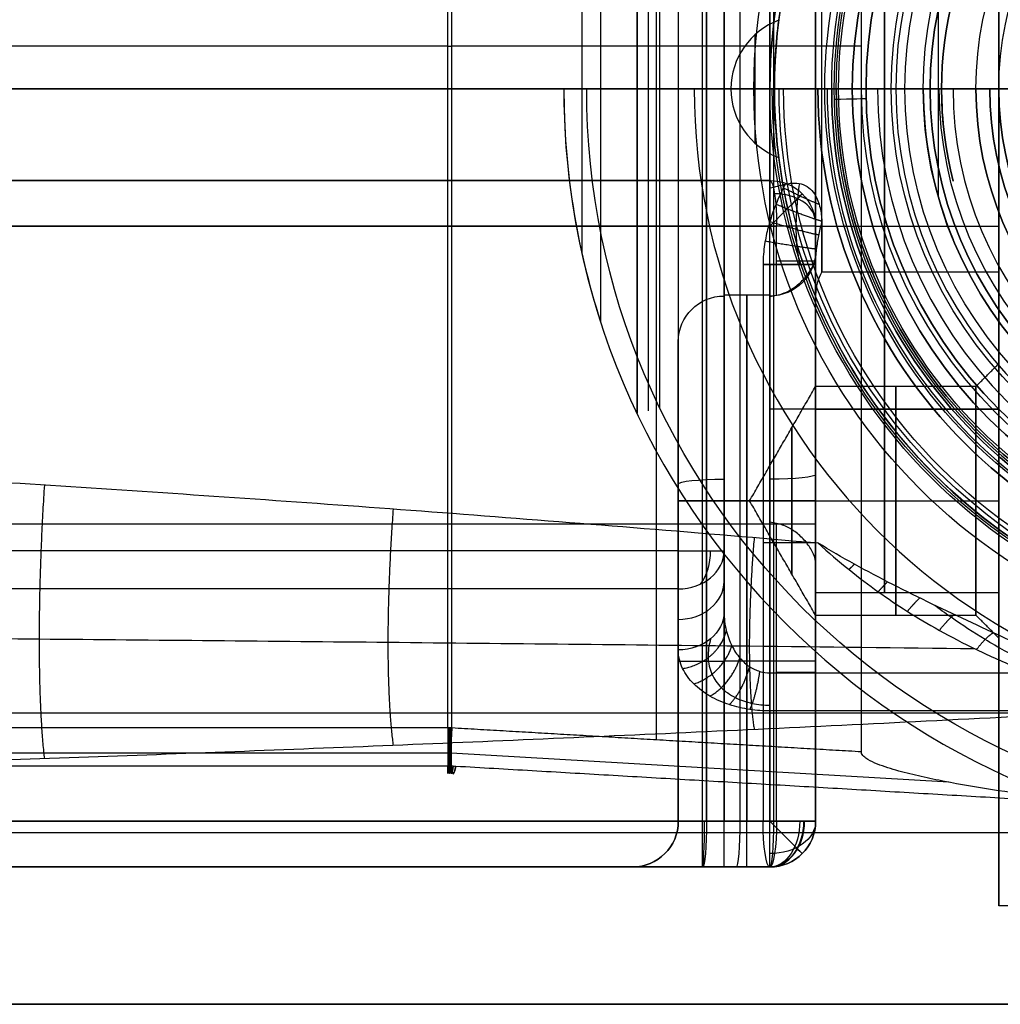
# Model space of a CAD drawing. Header units: centimetres. Extents: x -32 to 15, y -4 to 160.
# Tile 40 of 64: x 4.66 to 6.8, y -2 to 0.15. Entities that reach past the tile are written whole.
import ezdxf

# ---------------------------------------------------------------- set-up
doc = ezdxf.new("R2010")
doc.units = ezdxf.units.CM
doc.layers.add('Default', color=7, linetype='Continuous', true_color=0x000000)

# ---------------------------------------------------------------- blocks, each defined once
blk = doc.blocks.new('4255CRO')
at = {"layer": 'Default'}
for p, q in [((68, 17.85), (68, -17.85)), ((60.528, -14.224, -20.305), (60.528, 16.09, -20.305)), ((61.617, -16, -16.696), (61.617, 16, -16.696)), ((62.352, -16, -16.632), (62.352, 16, -16.632)), ((62, -10.758, -26.5), (62, 10.758, -26.5)), ((63, 1.562, -1.068), (63, -1.562, -1.068)), ((55.968, 0.934, -20.7), (-37.017, 0.934, -20.7)), ((65, 0.933, -19.914), (56.055, 0.933, -20.696)), ((-100, 0, 20), (100, 0, 20)), ((-64.4, 0, -32), (64.4, 0, -32)), ((-36, 0, -28.5), (61, 0, -28.5)), ((-33.5, 0, -16.7), (61.53, 0, -16.7)), ((63, 0, -1.385), (1.585, 0, -10.582)), ((61.617, 0, -16.696), (63.087, 0, -16.568)), ((63, 0, -24.5), (65.95, 0, -24.5)), ((63, 0, -0.75), (63, 0, -1.385)), ((64, 0, -15.571), (64, 0, -9.25)), ((90.5, 0, -19.914), (65, 0, -19.914)), ((68, 0, 17.85), (68, 0, -0.75)), ((68, 0, -8.75), (68, 0, -17.85)), ((68, 0, -17.85), (98, 0, -17.85)), ((68, 0, 17.85), (98, 0, 17.85)), ((62, 0, -27.5), (62, 0, -25.5)), ((64, -3.595, -8.984), (64, -1.524, -8.984)), ((-6.5, -2, 4.565), (63, -2, 4.565)), ((1.111, -3, -7.417), (63.148, -3, 1.872)), ((64, -3.146, 3.931), (64, -3, 3.931)), ((64, -16, 9.431), (64, -3, 9.431)), ((64, -3, 5), (68, -3, 5)), ((64, -3.31, 2.861), (64, -3.31, 3.456)), ((63, -3.836, -1.397), (63, -16, -1.397)), ((64.134, -4, -4.75), (68, -4, -4.75)), ((62, -4.5, -10), (63, -4.5, -10)), ((63, -5.205, 1.425), (63, -8.795, 1.425)), ((61, -5.5, -10), (61, -16, -10)), ((63, -7, 1.85), (63, -7, 1)), ((62.5, -9, -5.5), (62.5, -16, -5.5)), ((62.5, -16, -14.5), (62.5, -9, -14.5)), ((62.557, -9, -10), (64, -9, -12.5)), ((62.557, -9, -10), (64, -9, -7.5)), ((64, -9, -7.5), (67.5, -9, -7.5)), ((64, -9, -12.5), (67.5, -9, -12.5)), ((67.5, -9, -12.5), (68, -9, -13)), ((67.5, -9, -7.5), (68, -9, -7)), ((-6.5, -9.5, 17), (63, -9.5, 17)), ((1.111, -9.5, -7.417), (63.148, -9.5, 1.872)), ((64, -9.5, 8.122), (64, -9.5, 16)), ((61, -10.75, -13.5), (61, -10.75, -6.5)), ((64, -11, 5), (68, -11, 5)), ((63, -12.5, -5.5), (62, -12.5, -5.5)), ((63, -12.5, -14.5), (62, -12.5, -14.5)), ((90.5, -13.637, -23.984), (-36, -13.637, -23.984)), ((55.968, -14.513, -20.868), (-37, -14.513, -20.868)), ((66.911, -15.149, -19.914), (56.038, -14.515, -20.865)), ((62.852, -16, -1.408), (1.585, -16, -10.582)), ((87.868, -16.25, -26.375), (-87.868, -16.25, -26.375)), ((10.278, -17, 5.59), (63, -17, 5.59)), ((9.242, -20, -0.375), (100, -20, -0.375))]:
    blk.add_line(p, q, dxfattribs=at)
at = {"layer": 'Default', "extrusion": (1, 0, 0)}
for centre, radius, start, end in [((0, 0, 68), 17.85, 180, 0), ((0, 0, 68), 17.85, 0, 180), ((0, -4.75, 64), 4.5, 270.0851, 31.5326), ((0, -4.75, 65.5), 4, 270, 90), ((0, -4.75, 63), 4, 57.2612, 90), ((0, -4.75, 64), 4.5, 148.4674, 270.0851), ((0.001, -4.75, 64.134), 4, 136.862, 270.0091), ((0, -4.75, 65.5), 4, 90, 270), ((0, -4.75, 63), 4, 90, 122.7388), ((-3, 16, 63), 1, 0, 90), ((-7, 5, 64), 4, 327.6799, 0), ((-7, 5, 64), 4, 0, 90), ((-7, 5, 65.5), 4, 270, 90), ((-9, -10, 64), 5.5, 270, 90), ((-9, -10, 62), 4.5, 270, 90), ((-9, -10, 62.5), 4.5, 270, 90), ((-7, 5, 63), 4, 270, 308.0535), ((-9, -10, 61), 3.5, 270, 90), ((-9, -10, 64), 2.5, 0, 180), ((-9, -10, 64), 2.5, 180, 0), ((-9, -10, 65.75), 2.5, 0, 180), ((-9, -10, 65.75), 2.5, 180, 0), ((-9, -10, 67.5), 2.5, 180, 0), ((-9, -10, 67.5), 2.5, 0, 180), ((-7, 5, 63), 4, 231.9465, 270), ((-7, 5, 64), 4, 90, 212.3201), ((-7, 5, 65.5), 4, 90, 270), ((-9, -10, 63.481), 1.601, 180, 0), ((-9, -10, 63.481), 1.601, 0, 180), ((-9, -10, 64), 5.5, 270, 270.0001), ((-10.092, -27.5, 61), 1, 213.6901, 270), ((-12.758, -23.5, 63), 1, 213.6901, 270), ((-13.958, -21.7, 55.968), 1, 90, 213.6901), ((-16, -15.7, 61.53), 1, 180, 270), ((-16, -4.5, 62), 1, 180, 270), ((-16, -4.5, 62.5), 1, 180, 270), ((-16, -4.5, 63), 1, 180, 270)]:
    blk.add_arc(centre, radius, start, end, dxfattribs=at)
at = {"layer": 'Default'}
for centre, radius, start, end in [((75, 0, -32), 10.6, 0, 180), ((75, 0, -31.3), 9.9, 0, 180), ((75, 0, -32), 10.6, 180, 0), ((75, 0, -31.3), 9.9, 180, 0), ((60, -16, -13.5), 1, 270, 0), ((60, -16, -10), 1, 270, 0), ((63, -16, -2.397), 1, 270, 0), ((63, -16, -4.5), 1, 270, 0), ((63, -16, -15.5), 1, 270, 0), ((63, -16, -15.571), 1, 270, 0), ((63, -16, 16), 1, 270, 0), ((63, -16, -3.448), 1, 270, 0), ((63, -16, -15.536), 1, 270, 0), ((63, -16, 9.431), 1, 270, 0)]:
    blk.add_arc(centre, radius, start, end, dxfattribs=at)
at = {"layer": 'Default', "extrusion": (0, 0, -1)}
for centre, radius, start, end in [((-75, 0, 30), 9.9, 0, 180), ((-75, 0, 30.65), 9.9, 0, 180), ((-75, 0, 29.15), 9.05, 0, 180), ((-75, 0, 24.5), 9.05, 0, 180), ((-75, 0, 26.825), 9.05, 0, 180), ((-75, 0, 30), 9.9, 180, 0), ((-75, 0, 30.65), 9.9, 180, 0), ((-75, 0, 29.15), 9.05, 180, 0), ((-75, 0, 24.5), 9.05, 180, 0), ((-75, 0, 26.825), 9.05, 180, 0), ((-63, -3, -2.861), 1, 90, 180), ((-63, -3, -16), 1, 90, 180), ((-63, -3, -9.431), 1, 90, 180), ((-60, -16, 6.5), 1, 180, 270), ((-63, -16, -2.861), 1, 180, 270)]:
    blk.add_arc(centre, radius, start, end, dxfattribs=at)
at = {"layer": 'Default', "extrusion": (-1, 0, 0)}
for centre, radius, start, end in [((0, -4.75, -64), 4.5, 148.4674, 269.9149), ((0, -4.75, -68), 4, 90, 270), ((0, -4.75, -64), 4.5, 269.9149, 31.5326), ((0, -4.75, -68), 4, 270, 90), ((7, 5, -68), 4, 90, 270), ((9, -10, -63), 4.5, 90, 270), ((9, -10, -68), 3, 180, 0), ((9, -10, -68), 3, 0, 180), ((7, 5, -68), 4, 270, 90), ((16, -15.5, -62), 1, 0, 90), ((16, -15.5, -62.5), 1, 0, 90), ((16, -15.5, -63), 1, 0, 90), ((16, 16, -63), 1, 0, 90)]:
    blk.add_arc(centre, radius, start, end, dxfattribs=at)
at = {"layer": 'Default', "extrusion": (1, 7.60679e-16, -2.73402e-08)}
blk.add_arc((0.001, -4.75, 64.134), 4, 270.0091, 43.1562, dxfattribs=at)
at = {"layer": 'Default', "extrusion": (0, -1, 0)}
for centre, start, end in [((55.968, -19.7, -0.933), 270, 275), ((61, -27.5), 270, 0), ((63, -25.5), 90, 180), ((63, 16, 3), 0, 90), ((63, 2.861, 3.753), 278.5164, 348.6299), ((62, -13.5, 9), 180, 270), ((62, -6.5, 9), 90, 180), ((63, -15.5, 9), 0, 90), ((63, -4.5, 9), 270, 360), ((61, -27.5, 10.092), 270, 0), ((63, -2.397, 9.918), 0, 98.5164), ((62, -13.5, 12.5), 180, 270), ((63, -15.5, 12.5), 0, 90), ((63, -2.397, 16), 0, 98.5164), ((63, 16, 16), 0, 90), ((63, -4.5, 16), 270, 0), ((63, -15.5, 16), 0, 90), ((63, -15.571, 16), 275, 0)]:
    blk.add_arc(centre, 1, start, end, dxfattribs=at)
at = {"layer": 'Default', "extrusion": (0, 1, 0)}
for centre, radius, start, end in [((-61.53, -15.7), 1, 265, 270), ((-63, -15.571), 1, 180, 265), ((-64.4, -31.3, 0), 0.7, 180, 270), ((-63, 2.861, -3), 1, 180, 261.4836), ((-63, 16, -9.5), 1, 90, 180), ((-62, -6.5, -12.5), 1, 0, 90), ((-63, -4.5, -12.5), 1, 180, 270), ((-63, 2.861, -12.747), 1, 180, 261.4836), ((-62, -6.5, -16), 1, 0, 90), ((-62, -13.5, -16), 1, 270, 0), ((-61.53, -15.7, -16), 1, 265, 270), ((-63, -15.571, -16), 1, 180, 265), ((-63, 2.861, -16), 1, 180, 261.4836), ((-62, -6.5, -17), 2, 0, 90), ((-62, -13.5, -17), 2, 270, 0)]:
    blk.add_arc(centre, radius, start, end, dxfattribs=at)
at = {"layer": 'Default', "extrusion": (-0.002335, -0.999945, -0.0102)}
blk.add_arc((65, -9.251, -0.062), 1, 149.9993, 179.9993, dxfattribs=at)
at = {"layer": 'Default', "extrusion": (0.021142, -0.999776, 0)}
blk.add_arc((64.383, -31.3, 1.586), 0.7, 270, 0, dxfattribs=at)
at = {"layer": 'Default', "extrusion": (-0.988973, -3.67428e-12, -0.148093)}
blk.add_arc((3, -6.5, -62.729), 1, 180, 270, dxfattribs=at)
at = {"layer": 'Default', "extrusion": (0.988973, -5.27411e-13, 0.148093)}
blk.add_arc((-3, -6.5, 62.729), 1, 349.0394, 0, dxfattribs=at)
at = {"layer": 'Default', "extrusion": (-0.707107, 0.707107, 0)}
blk.add_arc((-42.426, 16, -46.669), 1, 90, 180, dxfattribs=at)
at = {"layer": 'Default', "extrusion": (-0.104718, 0.707107, 0.69931)}
blk.add_arc((-61.881, 10.575, -6.718), 1, 180.0003, 258.0431, dxfattribs=at)
at = {"layer": 'Default', "extrusion": (0, 0.104978, -0.994475)}
for centre, start, end in [((-63, -4.5, 9), 180, 270), ((-62, -6.5, 9), 0, 90)]:
    blk.add_arc(centre, 1, start, end, dxfattribs=at)
at = {"layer": 'Default', "extrusion": (1.04228e-08, 1, -6.96041e-08)}
blk.add_arc((-63, -2.397, -3.836), 1, 81.4836, 180, dxfattribs=at)
at = {"layer": 'Default', "extrusion": (0, -0.001486, 0.999999)}
blk.add_arc((65, -4.507, -4.75), 1, 150, 180, dxfattribs=at)
at = {"layer": 'Default', "extrusion": (0, -0.994475, -0.104978)}
for centre, start, end in [((62, -12.5, 10), 180, 270), ((63, -14.5, 10), 0, 90)]:
    blk.add_arc(centre, 1, start, end, dxfattribs=at)
at = {"layer": 'Default', "extrusion": (-2.77472e-12, -0.5547, 0.83205)}
blk.add_arc((61, -23.651, -17.284), 1, 270, 0, dxfattribs=at)
at = {"layer": 'Default', "extrusion": (0.707107, 0, 0.707107)}
blk.add_arc((-10.092, -62.579, 23.688), 1, 223.2598, 270, dxfattribs=at)
at = {"layer": 'Default', "extrusion": (0, -0.5547, 0.83205)}
blk.add_arc((61, -23.651, -16.082), 1, 270, 0, dxfattribs=at)
at = {"layer": 'Default', "extrusion": (2.77572e-12, 0.5547, -0.83205)}
blk.add_arc((-61, -23.651, 14.88), 1, 180, 270, dxfattribs=at)
at = {"layer": 'Default', "extrusion": (0.994517, -0.058006, 0.087009)}
blk.add_arc((-10.671, -26.557, 54.757), 1, 90.2908, 213.8356, dxfattribs=at)
at = {"layer": 'Default', "extrusion": (-0.996195, 2.47856e-12, -0.087156)}
blk.add_arc((16, -21.003, -59.928), 1, 270, 360, dxfattribs=at)
at = {"layer": 'Default', "extrusion": (0.999048, 0, 0.043619)}
blk.add_arc((-16, -18.369, 60.787), 1, 180, 270, dxfattribs=at)
at = {"layer": 'Default', "extrusion": (0.996195, 0, 0.087156)}
blk.add_arc((-16, -21.003, 60.665), 1, 180, 270, dxfattribs=at)
at = {"layer": 'Default', "extrusion": (-0.988973, -3.6785e-12, -0.148093)}
blk.add_arc((16, -11.7, -61.95), 1, 0, 90, dxfattribs=at)
at = {"layer": 'Default', "extrusion": (-0.988973, 3.6694e-12, -0.148093)}
blk.add_arc((16, -6.5, -62.729), 1, 270, 360, dxfattribs=at)
at = {"layer": 'Default', "extrusion": (0.996195, -2.47856e-12, 0.087156)}
blk.add_arc((-16, -21.003, 61.403), 1, 180, 270, dxfattribs=at)
at = {"layer": 'Default', "extrusion": (0.757659, 0, -0.652651)}
blk.add_arc((-16, 39.301, 49.297), 1, 90, 180, dxfattribs=at)
at = {"layer": 'Default', "extrusion": (0, 0.707107, -0.707107)}
blk.add_arc((-63, -14.496, -8.132), 1, 180, 270, dxfattribs=at)
at = {"layer": 'Default', "extrusion": (-0.707107, -0.707107, 0)}
blk.add_arc((55.861, -15.5, -33.234), 1, 0, 90, dxfattribs=at)
at = {"layer": 'Default', "extrusion": (-0.67559, 0, -0.737277)}
blk.add_arc((16, -56.968, -31.082), 1, 270, 360, dxfattribs=at)
at = {"layer": 'Default', "extrusion": (0.652651, 0, 0.757659)}
blk.add_arc((-16, -45.865, 43.285), 1, 180, 270, dxfattribs=at)
at = {"layer": 'Default', "extrusion": (0.707107, 0.707107, 0)}
blk.add_arc((-55.861, 16, 33.234), 1, 90, 180, dxfattribs=at)
at = {"layer": 'Default'}
for points, degree in [([(65, -14.485, -19.914), (65, 0.933, -19.914), (65, 16.351, -19.914)], 2), ([(61.53, -16, -16.7), (61.53, 0, -16.7), (61.53, 16, -16.7)], 2), ([(61.617, 16, -16.696), (61.617, 0, -16.696), (61.617, -16, -16.696)], 2), ([(63.087, -16, -16.568), (63.087, 0, -16.568), (63.087, 16, -16.568)], 2), ([(64, 16, -15.571), (64, 0, -15.571), (64, -16, -15.571)], 2), ([(55.968, -13.958, -20.7), (55.968, 0.934, -20.7), (55.968, 15.827, -20.7)], 2), ([(56.055, -13.963, -20.696), (56.055, 0.933, -20.696), (56.055, 15.829, -20.696)], 2), ([(63, -12.758, -24.5), (63, 0, -24.5), (63, 12.758, -24.5)], 2), ([(62, -11.425, -25.5), (62, 0, -25.5), (62, 11.425, -25.5)], 2), ([(61, 10.092, -28.5), (61, 0, -28.5), (61, -10.092, -28.5)], 2), ([(62, 10.092, -27.5), (62, 0, -27.5), (62, -10.092, -27.5)], 2), ([(63, 2.163, -1.385), (63, 0, -1.385), (63, -2.163, -1.385)], 2), ([(68, 0, -0.75), (65.5, 0, -0.75), (63, 0, -0.75)], 2), ([(64.134, 0.001, -8.75), (66.067, 0.001, -8.75), (68, 0, -8.75)], 2), ([(65.1, 0, -31.3), (65.1, 0, -30.65), (65.1, 0, -30)], 2), ([(65.95, 0, -29.15), (65.525, 0, -29.575), (65.1, 0, -30)], 2), ([(65.95, 0, -29.15), (65.95, 0, -26.825), (65.95, 0, -24.5)], 2), ([(63, -2, 16), (28.25, -2, 16), (-6.5, -2, 16)], 2), ([(0.963, -2, -6.428), (31.981, -2, -1.783), (63, -2, 2.861)], 2), ([(63.334, -2.083, -1.335), (63.285, -2.181, -1.343), (63.189, -2.379, -1.357), (63.063, -2.691, -1.376), (62.958, -3.021, -1.392), (62.878, -3.39, -1.404), (62.852, -3.681, -1.408), (62.852, -3.836, -1.408)], 3), ([(63, -2, 2.861), (63, -2, 9.431), (63, -2, 16)], 2), ([(63, -2.163, -1.385), (63.057, -2.15, -1.377), (63.169, -2.124, -1.36), (63.279, -2.097, -1.344), (63.334, -2.083, -1.335)], 3), ([(63, -3, 17), (28.25, -3, 17), (-6.5, -3, 17)], 2), ([(63.148, -3, 1.872), (32.129, -3, -2.772), (1.111, -3, -7.417)], 2), ([(63, -16, 17), (63, -9.5, 17), (63, -3, 17)], 2), ([(63.148, -4.506, 1.872), (63.148, -3.753, 1.872), (63.148, -3, 1.872)], 2), ([(64, -3.836, -2.397), (64, -3.721, -2.357), (64.017, -3.503, -2.272), (64.067, -3.209, -2.146), (64.111, -3.015, -2.058), (64.134, -2.918, -2.015)], 3), ([(64, -3, 16), (64, -3, 10.5), (64, -3, 5)], 2), ([(64, -3, 5), (64, -3, 3.931), (64, -3, 2.861)], 2), ([(64, -3, 2.861), (64, -3.31, 2.861), (64, -3.62, 2.861)], 2), ([(64, -16, 16), (64, -9.5, 16), (64, -3, 16)], 2), ([(63.148, -4.506, 1.872), (63.237, -4.49, 1.886), (63.41, -4.427, 1.936), (63.639, -4.266, 2.077), (63.829, -4.063, 2.278), (63.964, -3.836, 2.543), (64, -3.689, 2.751), (64, -3.62, 2.861)], 3), ([(62.852, -3.836, -1.408), (62.852, -9.918, -1.408), (62.852, -16, -1.408)], 2), ([(64, -16, -2.397), (64, -9.918, -2.397), (64, -3.836, -2.397)], 2), ([(63, -4.534, 1.85), (63.049, -4.525, 1.858), (63.099, -4.516, 1.865), (63.148, -4.506, 1.872)], 3), ([(63, -4.534, 1.85), (63, -7, 1.85), (63, -9.466, 1.85)], 2), ([(67.5, -6.5, -10), (67.75, -6.25, -10), (68, -6, -10)], 2), ([(62.557, -9, -10), (63.278, -7.75, -10), (64, -6.5, -10)], 2), ([(67.5, -6.5, -10), (65.75, -6.5, -10), (64, -6.5, -10)], 2), ([(68, -7, 1), (65.5, -7, 1), (63, -7, 1)], 2), ([(64, -7, 9), (66, -7, 9), (68, -7, 9)], 2), ([(-64.048, -9.919, -32), (-61.676, -9.714, -32), (-56.936, -9.327, -32), (-49.852, -8.816, -32), (-42.727, -8.37, -32), (-35.59, -7.993, -32), (-28.462, -7.684, -32), (-21.361, -7.445, -32), (-14.287, -7.275, -32), (-7.225, -7.172, -32), (-0.159, -7.137, -32), (6.928, -7.169, -32), (14.033, -7.27, -32), (21.133, -7.439, -32), (28.204, -7.674, -32), (35.218, -7.975, -32), (42.206, -8.341, -32), (49.268, -8.777, -32), (56.488, -9.292, -32), (61.5, -9.699, -32), (64.048, -9.919, -32)], 3), ([(61, -9, -6.5), (61, -12.5, -6.5), (61, -16, -6.5)], 2), ([(61, -16, -13.5), (61, -12.5, -13.5), (61, -9, -13.5)], 2), ([(62, -16, -5.5), (62, -12.5, -5.5), (62, -9, -5.5)], 2), ([(62, -9, -5.5), (62.5, -9, -5.5), (63, -9, -5.5)], 2), ([(62, -9, -14.5), (62, -12.5, -14.5), (62, -16, -14.5)], 2), ([(63, -9, -14.5), (62.5, -9, -14.5), (62, -9, -14.5)], 2), ([(64, -11.5, -10), (63.278, -10.25, -10), (62.557, -9, -10)], 2), ([(63, -16, -5.5), (63, -12.5, -5.5), (63, -9, -5.5)], 2), ([(63, -16, -14.5), (63, -12.5, -14.5), (63, -9, -14.5)], 2), ([(64, -9, -4.5), (64, -12.5, -4.5), (64, -16, -4.5)], 2), ([(64, -16, -15.5), (64, -12.5, -15.5), (64, -9, -15.5)], 2), ([(63.148, -9.494, 1.872), (63.099, -9.484, 1.865), (63.049, -9.475, 1.858), (63, -9.466, 1.85)], 3), ([(63.148, -16, 1.872), (63.148, -12.747, 1.872), (63.148, -9.494, 1.872)], 2), ([(64, -10.38, 2.861), (64, -10.31, 2.751), (63.964, -10.163, 2.542), (63.827, -9.934, 2.274), (63.634, -9.729, 2.072), (63.404, -9.571, 1.934), (63.234, -9.51, 1.885), (63.148, -9.494, 1.872)], 3), ([(61, -10.092, -28.5), (12.5, -10.092, -28.5), (-36, -10.092, -28.5)], 2), ([(62, -10.092, -27.5), (62, -10.758, -26.5), (62, -11.425, -25.5)], 2), ([(64.048, -9.919, -32), (64.28, -10.132, -32), (64.738, -10.522, -31.977), (65.366, -10.995, -31.906), (65.993, -11.416, -31.808), (66.681, -11.828, -31.676), (67.494, -12.252, -31.497), (68.422, -12.663, -31.27), (69.463, -13.037, -30.998), (70.509, -13.331, -30.718), (71.232, -13.484, -30.525), (71.597, -13.547, -30.429)], 3), ([(69.097, -12.448, -32), (68.55, -12.189, -32), (67.433, -11.681, -32), (65.66, -10.836, -32), (64.572, -10.24, -32), (64.048, -9.919, -32)], 3), ([(64, -10.38, 2.861), (64, -13.19, 2.861), (64, -16, 2.861)], 2), ([(61, -10.924, -28.055), (12.5, -10.924, -28.055), (-36, -10.924, -28.055)], 2), ([(61, -12.257, -26.055), (61, -11.59, -27.055), (61, -10.924, -28.055)], 2), ([(62, -11.425, -25.5), (62, -11.57, -25.391), (62.035, -11.841, -25.188), (62.161, -12.181, -24.933), (62.34, -12.447, -24.734), (62.554, -12.634, -24.593), (62.783, -12.739, -24.515), (62.93, -12.758, -24.5), (63, -12.758, -24.5)], 3), ([(64, -11.5, -10), (65.75, -11.5, -10), (67.5, -11.5, -10)], 2), ([(68, -12, -10), (67.75, -11.75, -10), (67.5, -11.5, -10)], 2), ([(63, -13.59, -24.055), (62.856, -13.59, -24.055), (62.567, -13.571, -24.084), (62.108, -13.466, -24.241), (61.68, -13.279, -24.522), (61.322, -13.013, -24.921), (61.07, -12.673, -25.431), (61, -12.403, -25.836), (61, -12.257, -26.055)], 3), ([(63, -12.758, -24.5), (77.064, -12.758, -24.5), (91.127, -12.758, -24.5)], 2), ([(71.597, -13.547, -30.429), (69.048, -13.684, -30.224), (64.054, -13.938, -29.844), (56.913, -14.261, -29.359), (50.006, -14.537, -28.944), (43.262, -14.773, -28.591), (36.596, -14.972, -28.292), (29.918, -15.139, -28.042), (23.193, -15.273, -27.841), (16.433, -15.373, -27.69), (9.662, -15.439, -27.591), (2.9, -15.471, -27.543), (-3.843, -15.469, -27.547), (-10.573, -15.432, -27.601), (-17.307, -15.362, -27.707), (-24.058, -15.257, -27.864), (-30.835, -15.118, -28.073), (-37.632, -14.944, -28.334), (-44.432, -14.735, -28.648), (-51.216, -14.491, -29.013), (-57.972, -14.215, -29.428), (-64.727, -13.904, -29.894), (-69.299, -13.671, -30.244), (-71.597, -13.547, -30.429)], 3), ([(90.5, -13.59, -24.055), (76.75, -13.59, -24.055), (63, -13.59, -24.055)], 2), ([(55.968, -13.958, -20.7), (9.484, -13.958, -20.7), (-37, -13.958, -20.7)], 2), ([(56.055, -13.963, -20.696), (56.045, -13.962, -20.697), (56.026, -13.96, -20.698), (55.997, -13.959, -20.7), (55.978, -13.958, -20.7), (55.968, -13.958, -20.7)], 3), ([(65, -14.485, -19.914), (60.528, -14.224, -20.305), (56.055, -13.963, -20.696)], 2), ([(-36, -14.79, -22.255), (9.984, -14.79, -22.255), (55.968, -14.79, -22.255)], 2), ([(55.968, -14.79, -22.255), (55.987, -14.79, -22.255), (56.026, -14.791, -22.254), (56.084, -14.792, -22.252), (56.123, -14.794, -22.249), (56.142, -14.795, -22.247)], 3), ([(56.142, -14.795, -22.247), (69.478, -15.573, -21.08), (82.814, -16.351, -19.914)], 2), ([(-33.5, -16, -16.7), (14.015, -16, -16.7), (61.53, -16, -16.7)], 2), ([(-6.5, -16, 17), (28.25, -16, 17), (63, -16, 17)], 2), ([(62.852, -16, -1.408), (32.218, -16, -5.995), (1.585, -16, -10.582)], 2), ([(11.848, -16, -5.809), (37.498, -16, -1.969), (63.148, -16, 1.872)], 2), ([(61, -16, -13.5), (61, -16, -10), (61, -16, -6.5)], 2), ([(61.617, -16, -16.696), (62.352, -16, -16.632), (63.087, -16, -16.568)], 2), ([(62, -16, -5.5), (62.5, -16, -5.5), (63, -16, -5.5)], 2), ([(63, -16, -14.5), (62.5, -16, -14.5), (62, -16, -14.5)], 2), ([(64, -16, -4.5), (64, -16, -3.448), (64, -16, -2.397)], 2), ([(64, -16, -15.571), (64, -16, -15.536), (64, -16, -15.5)], 2), ([(64, -16, 2.861), (64, -16, 9.431), (64, -16, 16)], 2), ([(-33.5, -17, -15.7), (14.015, -17, -15.7), (61.53, -17, -15.7)], 2), ([(63, -17, 16), (28.25, -17, 16), (-6.5, -17, 16)], 2), ([(63, -17, -2.397), (32.366, -17, -6.984), (1.733, -17, -11.571)], 2), ([(11.7, -17, -4.82), (37.35, -17, -0.98), (63, -17, 2.861)], 2), ([(60, -17, -13.5), (60, -17, -10), (60, -17, -6.5)], 2), ([(61.53, -17, -15.7), (62.265, -17, -15.636), (63, -17, -15.571)], 2), ([(63, -17, -15.5), (62.5, -17, -15.5), (62, -17, -15.5)], 2), ([(62, -17, -4.5), (62.5, -17, -4.5), (63, -17, -4.5)], 2), ([(63, -17, -15.571), (63, -17, -15.536), (63, -17, -15.5)], 2), ([(63, -17, -4.5), (63, -17, -3.448), (63, -17, -2.397)], 2), ([(63, -17, 2.861), (63, -17, 9.431), (63, -17, 16)], 2), ([(98, -17.85), (83, -17.85), (68, -17.85)], 2), ([(-100, -20, 20), (0, -20, 20), (100, -20, 20)], 2), ([(98.573, -20, -20.75), (0, -20, -20.75), (-98.573, -20, -20.75)], 2)]:
    blk.add_open_spline(points, degree=degree, dxfattribs=at)
for points, knots in [([(63.334, -2.083, -1.335), (63.407, -2.065, -1.324), (63.545, -2.047, -1.313), (63.736, -2.078, -1.332), (63.895, -2.181, -1.396), (64.003, -2.332, -1.498), (64.067, -2.482, -1.611), (64.108, -2.635, -1.738), (64.129, -2.781, -1.873), (64.134, -2.873, -1.966), (64.134, -2.918, -2.015)], [-1.620307, -1.620307, -1.620307, -1.620307, -1.417768, -1.215229, -1.01269, -0.810151, -0.607612, -0.405073, -0.202535, 0, 0, 0, 0]), ([(63.644, -2.065, -1.325), (63.633, -2.15, -1.335), (63.606, -2.365, -1.362), (63.575, -2.703, -1.416), (63.565, -3.081, -1.486), (63.584, -3.465, -1.563), (63.624, -3.712, -1.614), (63.653, -3.836, -1.639), (63.653, -3.836, -1.639)], [0.5483619, 0.5483619, 0.5483619, 0.5483619, 0.6075397, 0.6989638, 0.7907704, 0.8885037, 1, 1, 1, 1, 1]), ([(70.328, -13.273, -30.766), (70.054, -13.177, -30.868), (69.455, -12.944, -31.089), (68.576, -12.533, -31.4), (67.724, -12.056, -31.679), (67.069, -11.629, -31.873), (66.701, -11.363, -31.969), (66.575, -11.269, -32)], [0.1541166, 0.1541166, 0.1541166, 0.1541166, 0.260942, 0.3897048, 0.5092981, 0.616804, 0.6735266, 0.6735266, 0.6735266, 0.6735266]), ([(67.471, -12.234, -31.496), (65.831, -12.215, -31.464), (61.562, -12.167, -31.383), (54.753, -12.096, -31.268), (47.099, -12.023, -31.157), (39.607, -11.961, -31.065), (32.173, -11.909, -30.99), (24.729, -11.866, -30.931), (17.252, -11.834, -30.888), (9.76, -11.814, -30.86), (2.274, -11.804, -30.847), (-5.199, -11.807, -30.85), (-12.665, -11.82, -30.869), (-20.141, -11.845, -30.903), (-27.642, -11.882, -30.952), (-35.167, -11.929, -31.018), (-42.707, -11.986, -31.101), (-50.242, -12.052, -31.2), (-57.776, -12.127, -31.317), (-63.516, -12.189, -31.419), (-66.75, -12.226, -31.482), (-67.471, -12.234, -31.496)], [5.507441, 5.507441, 5.507441, 5.507441, 10.453732, 18.383827, 26.032605, 33.514122, 40.942453, 48.409529, 55.915003, 63.434519, 70.943769, 78.430002, 85.908423, 93.398372, 100.918897, 108.474187, 116.046697, 123.617134, 131.169847, 138.749484, 140.92418, 140.92418, 140.92418, 140.92418]), ([(61.707, -12.013, -25.892), (61.667, -12.149, -25.76), (61.629, -12.413, -25.49), (61.707, -12.779, -25.077), (61.909, -13.081, -24.711), (62.217, -13.304, -24.424), (62.595, -13.436, -24.247), (62.87, -13.465, -24.207), (63, -13.465, -24.207)], [0, 0, 0, 0, 0.217234, 0.410294, 0.582768, 0.737434, 0.875895, 1, 1, 1, 1]), ([(82.814, -16.351, -19.914), (81.174, -16.351, -19.914), (78.785, -16.28, -19.914), (75.676, -16.109, -19.914), (73.383, -15.942, -19.914), (71.505, -15.77, -19.914), (70.028, -15.607, -19.914), (68.934, -15.471, -19.914), (67.858, -15.317, -19.914), (66.983, -15.168, -19.914), (66.303, -15.027, -19.914), (65.891, -14.927, -19.914), (65.574, -14.834, -19.914), (65.347, -14.753, -19.914), (65.169, -14.675, -19.914), (65.052, -14.587, -19.914), (65, -14.536, -19.914), (65, -14.485, -19.914)], [-18.045789, -18.045789, -18.045789, -18.045789, -13.534342, -11.278618, -9.022895, -6.767171, -5.639309, -4.511447, -3.383585, -2.255724, -1.691793, -1.127862, -0.845896, -0.563931, -0.281965, -0.140983, 0, 0, 0, 0]), ([(56.05, -14.844, -21.227), (56.05, -14.844, -21.227), (56.041, -14.843, -21.227), (56.023, -14.841, -21.228), (55.995, -14.84, -21.228), (55.977, -14.84, -21.228), (55.968, -14.84, -21.228)], [0, 0, 0, 0, 0, 0.3339523, 0.6671469, 1, 1, 1, 1])]:
    blk.add_open_spline(points, degree=3, knots=knots, dxfattribs=at)
for points, weights in [([(64.077, -2.526, -1.648), (63.87, -2.441, -1.411), (63.589, -2.311, -1.297), (63.294, -2.163, -1.341)], [1.09402671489, 0.994525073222, 0.973994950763, 1.03243634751]), ([(64.134, -2.891, -1.985), (63.964, -2.848, -1.551), (63.581, -2.708, -1.298), (63.132, -2.522, -1.366)], [1.19999445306, 0.992327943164, 0.946386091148, 1.06216889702]), ([(64.073, -3.193, -2.137), (63.946, -3.177, -1.622), (63.52, -3.063, -1.308), (62.998, -2.903, -1.386)], [1.21017279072, 0.973244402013, 0.936633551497, 1.10034023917]), ([(64.022, -3.5, -2.269), (63.949, -3.502, -1.682), (63.485, -3.432, -1.313), (62.896, -3.328, -1.401)], [1.21017368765, 0.952239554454, 0.931716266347, 1.14860382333]), ([(64, -3.836, -2.397), (64, -3.836, -1.739), (63.502, -3.836, -1.31), (62.852, -3.836, -1.408)], [1.2101747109, 0.929940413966, 0.929941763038, 1.21017875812]), ([(47.157, -8.651, -32), (47.001, -11.106, -32), (47.001, -13.274, -30.839), (47.157, -14.635, -28.797)], [1.06305488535, 0.978423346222, 0.978985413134, 1.06474108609]), ([(54.774, -9.175, -32), (54.617, -11.295, -32), (54.617, -13.169, -30.997), (54.774, -14.344, -29.234)], [1.0637584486, 0.978420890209, 0.978748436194, 1.06474108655]), ([(62.658, -9.8, -32), (62.512, -11.521, -32), (62.512, -13.043, -31.185), (62.658, -13.997, -29.754)], [1.06459791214, 0.97841966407, 0.978467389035, 1.06474108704]), ([(64.048, -9.92, -32), (64.048, -9.92, -32), (64.048, -9.92, -32), (64.048, -9.92, -32)], [1.17147910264, 1.17146854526, 1.17145798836, 1.17144743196]), ([(64.728, -10.503, -31.971), (64.767, -10.463, -31.976), (64.807, -10.423, -31.985), (64.847, -10.384, -32)], [1.13310517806, 1.11017248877, 1.09020310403, 1.07319702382]), ([(65.366, -10.986, -31.901), (65.435, -10.91, -31.918), (65.503, -10.837, -31.951), (65.569, -10.769, -32)], [1.10233900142, 1.06686331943, 1.04061083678, 1.02358155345]), ([(66.003, -11.414, -31.802), (66.096, -11.304, -31.838), (66.187, -11.204, -31.904), (66.271, -11.122, -32)], [1.0763245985, 1.03388866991, 1.00914829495, 1.00210347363]), ([(66.702, -11.83, -31.668), (66.817, -11.684, -31.731), (66.928, -11.564, -31.844), (67.024, -11.483, -32)], [1.05273641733, 1.00720946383, 0.991159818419, 1.0045874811]), ([(61.095, -12.662, -25.447), (61.594, -12.588, -25.557), (61.965, -12.255, -25.454), (62.047, -11.83, -25.196)], [1.10119938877, 0.945889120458, 0.969344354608, 1.17156509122]), ([(67.513, -12.25, -31.489), (67.653, -12.064, -31.593), (67.782, -11.936, -31.772), (67.88, -11.882, -32)], [1.03127658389, 0.986749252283, 0.989765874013, 1.04032644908]), ([(61.34, -13.001, -24.94), (61.739, -12.877, -25.125), (62.051, -12.553, -25.119), (62.17, -12.169, -24.942)], [1.05750900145, 0.952949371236, 0.990968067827, 1.17156509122]), ([(61.692, -13.266, -24.542), (61.988, -13.108, -24.779), (62.228, -12.793, -24.846), (62.346, -12.434, -24.744)], [1.03169636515, 0.961403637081, 1.00802654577, 1.17156509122]), ([(62.114, -13.452, -24.262), (62.306, -13.273, -24.531), (62.466, -12.963, -24.649), (62.557, -12.62, -24.604)], [1.01775081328, 0.969126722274, 1.02039814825, 1.17156509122]), ([(62.563, -13.558, -24.103), (62.656, -13.367, -24.39), (62.734, -13.061, -24.535), (62.782, -12.726, -24.524)], [1.01146166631, 0.974257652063, 1.02762546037, 1.17156509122]), ([(63, -13.59, -24.055), (63, -13.396, -24.346), (63, -13.091, -24.5), (63, -12.758, -24.5)], [1.00980646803, 0.975923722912, 1.02984326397, 1.17156509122]), ([(56.026, -14.791, -22.254), (55.994, -15.294, -21.5), (55.979, -14.866, -20.7), (55.997, -13.959, -20.7)], [1.35859728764, 0.880391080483, 0.880467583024, 1.35882679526]), ([(56.084, -14.793, -22.251), (56.021, -15.294, -21.499), (55.991, -14.866, -20.7), (56.026, -13.961, -20.698)], [1.35791051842, 0.880391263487, 0.880696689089, 1.35882679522]), ([(56.142, -14.795, -22.247), (56.047, -15.295, -21.497), (56.003, -14.867, -20.701), (56.055, -13.963, -20.696)], [1.35676815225, 0.880392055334, 0.881078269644, 1.35882679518])]:
    blk.add_rational_spline(points, weights, degree=3, dxfattribs=at)
blk = doc.blocks.new('4725')
at = {"layer": 'Default'}
for p, q in [((-11.7, 22.5), (-9.25, 22.5)), ((-8.25, 18.5), (-8.25, 21.5)), ((-11.8, 20), (-10.75, 20)), ((-8.65, 18.5), (-8.25, 18.5)), ((-8.325, 18.5, 2.349), (-8.325, 18.5, -2.349)), ((-8.65, 17.2), (-8, 17.2)), ((-10, 7), (-9.65, 7)), ((-7.5, 1), (-7.2, 1)), ((-8.3, 0), (-7.2, 0))]:
    blk.add_line(p, q, dxfattribs=at)
at = {"layer": 'Default', "extrusion": (0, 1, 0)}
for centre, radius, start, end in [((0, 0, 22.5), 11.7, 180, 0), ((0, 0, 22.2), 12, 180, 360), ((0, 0, 21.2), 12, 180, 0), ((0, 0, 21.2), 12, 0, 180), ((0, 0, 20.2), 12, 180, 0), ((0, 0, 20), 11.8, 180, 0), ((0, 0, 20), 8.25, 345.8589, 14.1411), ((0, 0, 18.05), 10.55, 0, 180), ((0, 0, 18.05), 10.55, 180, 0), ((0, 0, 17.85), 8.65, 0, 180), ((0, 0, 17.85), 8.65, 180, 0), ((0, 0, 17.2), 8.65, 180, 0), ((0, 0, 16.3), 10.55, 0, 180), ((0, 0, 16.3), 10.55, 180, 0), ((0, 0, 15.694), 10.2, 180, 0), ((0, 0, 15.694), 10.2, 0, 180), ((0, 0, 11.447), 10.2, 0, 180), ((0, 0, 11.447), 10.2, 180, 0), ((0, 0, 8.667), 7.5, 0, 180), ((0, 0, 8.667), 7.5, 180, 0), ((0, 0, 7.2), 10.2, 0, 180), ((0, 0, 7.2), 10.2, 180, 0), ((0, 0, 7), 10, 180, 0), ((0, 0, 5.6), 8.65, 0, 180), ((0, 0, 5.6), 8.65, 180, 0), ((0, 0, 5.2), 8.65, 0, 180), ((0, 0, 5.2), 8.65, 180, 0), ((0, 0, 4.5), 9.35, 180, 0), ((0, 0, 4.5), 9.35, 0, 180), ((0, 0, 2.925), 9.35, 0, 180), ((0, 0, 2.925), 9.35, 180, 0), ((0, 0, 1.35), 9.35, 0, 180), ((0, 0, 1.35), 9.35, 180, 0), ((0, 0, 1), 7.5, 0, 180), ((0, 0, 1), 7.5, 180, 0), ((0, 0, 1), 7.2, 180, 0), ((0, 0, 0.5), 8.5, 180, 0), ((0, 0, 0.5), 8.5, 0, 180), ((0, 0, 0.5), 7, 180, 0), ((0, 0, 0.5), 7, 0, 180), ((0, 0, 0.35), 8.5, 0, 180), ((0, 0, 0.35), 8.5, 180, 0), ((0, 0, 0.2), 8.5, 180, 0), ((0, 0), 8.3, 180, 0), ((0, 0), 8.3, 180, 360), ((0, 0, 0.2), 7, 180, 0)]:
    blk.add_arc(centre, radius, start, end, dxfattribs=at)
at = {"layer": 'Default', "extrusion": (0, -1, 0)}
for centre, radius, start, end in [((0, 0, -22.5), 9.25, 180, 0), ((0, 0, -22.5), 9.25, 0, 180), ((0, 0, -22.2), 12, 0, 180), ((0, 0, -21.5), 8.25, 180, 194.1411), ((0, 0, -20), 10.75, 180, 0), ((0, 0, -19.8), 10.55, 180, 0), ((0, 0, -18.5), 8.65, 180, 202.3534), ((0, 0, -18.5), 8.25, 165.8589, 194.1411), ((0, 0, -17.2), 8, 180, 0), ((0, 0, -16.334), 7.5, 180, 0), ((0, 0, -7), 9.65, 180, 0), ((0, 0, -6), 8.65, 180, 0), ((0, 0, -0.8), 7, 180, 0), ((0, 0), 7.2, 180, 0)]:
    blk.add_arc(centre, radius, start, end, dxfattribs=at)
at = {"layer": 'Default'}
for centre in [(-11.8, 20.2), (-8.3, 0.2)]:
    blk.add_arc(centre, 0.2, 180, 270, dxfattribs=at)
for points in [[(-12, 22.2), (-11.85, 22.35), (-11.7, 22.5)], [(-8.25, 21.5, 0), (-8.75, 22, 0), (-9.25, 22.5)], [(-12, 20.2), (-12, 21.2), (-12, 22.2)], [(-10.55, 19.8), (-10.55, 18.05), (-10.55, 16.3)], [(-8.65, 18.5), (-8.65, 17.85), (-8.65, 17.2)], [(-7.5, 16.334), (-7.75, 16.767), (-8, 17.2)], [(-10.2, 15.694), (-10.375, 15.997), (-10.55, 16.3)], [(-7.5, 16.334), (-7.5, 8.667), (-7.5, 1)], [(-10.2, 15.694), (-10.2, 11.447), (-10.2, 7.2)], [(-8.65, 6), (-8.65, 5.6), (-8.65, 5.2)], [(-9.35, 4.5), (-9, 4.85), (-8.65, 5.2)], [(-9.35, 4.5), (-9.35, 2.925), (-9.35, 1.35)], [(-8.5, 0.5), (-8.925, 0.925), (-9.35, 1.35)], [(-7, 0.2), (-7, 0.5), (-7, 0.8)], [(-8.5, 0.5), (-8.5, 0.35), (-8.5, 0.2)]]:
    blk.add_open_spline(points, degree=2, dxfattribs=at)
blk = doc.blocks.new('4725MON_ASM')
at = {"layer": 'Default'}
blk.add_blockref('4725', (0, 0), dxfattribs=at)
blk = doc.blocks.new('5444')
at = {"layer": 'Default'}
for p, q in [((-14.65, 14.75, -7.031), (-14.65, 14.75, 7.031)), ((-14.9, 14.5), (-14.9, 4.3)), ((-14.9, 9.4, -7.088), (-14.9, 9.4, 7.088)), ((-16.5, 0.5), (-16.5, 3.5)), ((-15.7, 3.5), (-16.5, 3.5)), ((-16.1, 3.5, -3.611), (-16.1, 3.5, 3.611)), ((-11.95, 3), (-10.95, 3)), ((-16, 0), (-10.95, 0))]:
    blk.add_line(p, q, dxfattribs=at)
at = {"layer": 'Default', "extrusion": (0, -1, 0)}
for centre, radius, end in [((0, 0, -15), 13.65, 0), ((0, 0, -3.5), 16.5, 197.9148), ((0, 0, -3), 10.95, 0), ((0, 0, -0.5), 16.5, 0), ((0, 0, -0.3), 10.65, 0)]:
    blk.add_arc(centre, radius, 180, end, dxfattribs=at)
at = {"layer": 'Default', "extrusion": (0, 1, 0)}
for centre, radius, start, end in [((0, 0, 13.7), 12.35, 180, 0), ((0, 0, 8.55), 12.35, 180, 0), ((0, 0, 8.55), 12.35, 0, 180), ((0, 0, 3.4), 12.35, 180, 0), ((0, 0, 3), 11.95, 180, 0), ((0, 0, 2.7), 10.65, 180, 0), ((0, 0, 1.5), 10.65, 0, 180), ((0, 0, 1.5), 10.65, 180, 0), ((0, 0), 16, 180, 0), ((0, 0), 10.95, 180, 0)]:
    blk.add_arc(centre, radius, start, end, dxfattribs=at)
at = {"layer": 'Default'}
blk.add_arc((-15.7, 4.3), 0.8, 270, 0, dxfattribs=at)
for points in [[(-14.4, 15, -6.974), (-14.4, 15, 0), (-14.4, 15, 6.974)], [(-13.65, 15), (-13, 14.35), (-12.35, 13.7)], [(-14.9, 14.5, 7.088), (-14.9, 14.5, 0), (-14.9, 14.5, -7.088)], [(-12.35, 3.4), (-12.35, 8.55), (-12.35, 13.7)], [(-14.9, 4.3, -7.088), (-14.9, 4.3), (-14.9, 4.3, 7.088)], [(-16.5, 3.5, 0), (-16.5, 2, 0), (-16.5, 0.5)], [(-15.7, 3.5, 5.075), (-15.7, 3.5), (-15.7, 3.5, -5.075)], [(-10.65, 2.7), (-10.8, 2.85), (-10.95, 3)], [(-10.65, 2.7), (-10.65, 1.5), (-10.65, 0.3)], [(-16.5, 0.5), (-16.25, 0.25), (-16, 0)], [(-10.65, 0.3), (-10.8, 0.15), (-10.95, 0)]]:
    blk.add_open_spline(points, degree=2, dxfattribs=at)
blk = doc.blocks.new('7754')
at = {"layer": 'Default'}
for p, q in [((-12.328, 1.182, 2), (-12.328, -1.182, 2)), ((-11.9, 0, 2), (-12.85, 0, 2)), ((-12.85, 0, 2), (-12.85, 0, 3)), ((-12.85, 0, 3), (-10.8, 0, 3)), ((-11.9, 0), (-10.8, 0)), ((-10.2, 0), (-8.5, 0)), ((-10.2, 0, 3), (-8.5, 0, 3))]:
    blk.add_line(p, q, dxfattribs=at)
for centre, radius, start, end in [((0, 0), 11.9, 0, 180), ((0, 0, 1.5), 11.9, 0, 180), ((0, 0, 3), 10.2, 90, 270), ((0, 0), 10.2, 90, 270), ((0, 0, 2.253), 8.5, 90, 180), ((0, 0, 0.82), 8.5, 0, 180), ((0, 0, 2.626), 8.5, 0, 180), ((-11.251, 0, 3), 1.599, 110.277, 249.723), ((-11.251, 0, 2), 1.599, 110.277, 249.723), ((-11.251, 0, 2.5), 1.599, 110.277, 249.723), ((0, 0), 11.9, 180, 0), ((0, 0, 1.5), 11.9, 180, 0), ((0, 0, 2.253), 8.5, 180, 270), ((0, 0, 0.82), 8.5, 180, 0), ((0, 0, 2.626), 8.5, 180, 0)]:
    blk.add_arc(centre, radius, start, end, dxfattribs=at)
at = {"layer": 'Default', "extrusion": (0, 0, -1)}
for centre, radius, start, end in [((0, 0, -3), 11.9, 7.2414, 82.7586), ((0, 0, -3), 10.8, 270, 90), ((0, 0), 10.8, 270, 90), ((0, 0, -3.3), 10.5, 270, 90), ((0, 0, 0.3), 10.5, 270, 90), ((0, 0), 8.5, 0, 180), ((0, 0, -1.641), 8.5, 0, 90), ((0, 0, -3), 8.5, 0, 180), ((0, 0, -2), 11.9, 0, 7.2414), ((0, 0), 8.5, 180, 0), ((0, 0, -3), 8.5, 180, 0), ((0, 0, -2), 11.9, 352.7586, 360), ((0, 0, -1.641), 8.5, 270, 0), ((0, 0, -3), 11.9, 277.2414, 352.7586)]:
    blk.add_arc(centre, radius, start, end, dxfattribs=at)
at = {"layer": 'Default', "extrusion": (0, -1, 0)}
for centre, start, end in [((-10.5, 3), 0, 180), ((-10.5, 0), 180, 0)]:
    blk.add_arc(centre, 0.3, start, end, dxfattribs=at)
at = {"layer": 'Default', "extrusion": (0, 1, 0)}
for radius, end in [(15, 304.5181), (14.5, 305.8883)]:
    blk.add_arc((0, 14), radius, 270, end, dxfattribs=at)
at = {"layer": 'Default'}
for points in [[(-11.805, 1.5, 2), (-11.805, 1.5, 2.5), (-11.805, 1.5, 3)], [(-11.9, 0), (-11.9, 0, 1), (-11.9, 0, 2)], [(-8.5, 0, 1.641), (-8.5, 0, 0.82), (-8.5, 0)], [(-8.5, 0, 3), (-8.5, 0, 2.626), (-8.5, 0, 2.253)], [(-11.805, -1.5, 3), (-11.805, -1.5, 2.5), (-11.805, -1.5, 2)]]:
    blk.add_open_spline(points, degree=2, dxfattribs=at)
blk = doc.blocks.new('A4255NQ_ASM')
at = {"layer": 'Default'}
for name, p in [('4255CRO', (0, 0)), ('7754', (75, 0, -50.5))]:
    blk.add_blockref(name, p, dxfattribs=at)
at = {"layer": 'Default', "extrusion": (0, 1, 0), "rotation": 180}
for name, p in [('5444', (-75, -42)), ('4725MON_ASM', (-75, -25))]:
    blk.add_blockref(name, p, dxfattribs=at)
blk = doc.blocks.new('F4265N_Q305_ASM')
at = {"layer": 'Default'}
blk.add_blockref('A4255NQ_ASM', (0, 0), dxfattribs=at)

msp = doc.modelspace()

# ---------------------------------------------------------------- block references
at = {"layer": 'Default', "xscale": 0.1, "yscale": 0.1, "zscale": 0.1}
msp.add_blockref('F4265N_Q305_ASM', (0, 0), dxfattribs=at)

doc.saveas('drawing.dxf')
